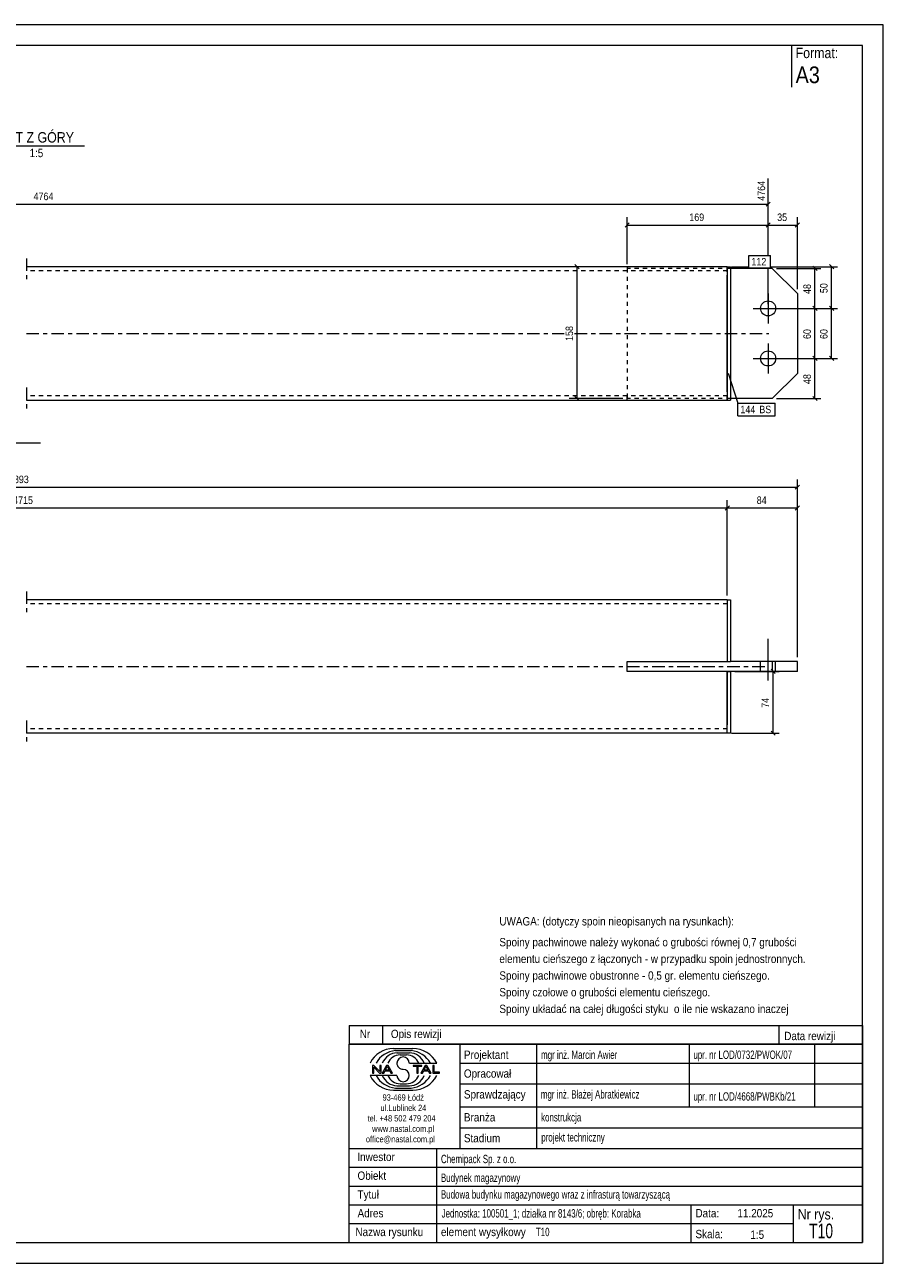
# Model space of a CAD drawing. Header units: millimetres. Extents: x 0 to 420, y 0 to 297.
# Tile 2 of 2: x 214 to 420, y 0 to 297. Entities that reach past the tile are written whole.
import ezdxf

# ---------------------------------------------------------------- set-up
doc = ezdxf.new("R2010")
doc.units = ezdxf.units.MM
for name, pattern in [('XKITLINE00', [0]), ('XKITLINE01', [4, 1, -1, 1, -1]), ('XKITLINE03', [6, 3, -1, 1, -1])]:
    doc.linetypes.add(name, pattern=pattern)
for name, color, linetype, lineweight in [('Arkusz rysunku', 3, 'Continuous', 0), ('Element', 2, 'Continuous', 0), ('Inny typ obiektu', 7, 'Continuous', 0), ('Wymiar', 4, 'Continuous', 0), ('Znak elementu', 2, 'Continuous', 0), ('Śruba', 3, 'Continuous', 0)]:
    doc.layers.add(name, color=color, linetype=linetype, lineweight=lineweight)
doc.styles.add('ARIAL', font='ARIAL.TTF')

msp = doc.modelspace()

# ---------------------------------------------------------------- linework, layer by layer
at = {"layer": 'Arkusz rysunku', "linetype": 'XKITLINE00', "lineweight": 0}
for p, q in [((420, 297), (0, 297)), ((420, 297), (415, 297)), ((420, 0), (420, 297)), ((415, 292), (5, 292)), ((415, 5), (415, 292)), ((5, 5), (415, 5)), ((0, 0), (420, 0))]:
    msp.add_line(p, q, dxfattribs=at)
at = {"layer": 'Element', "linetype": 'XKITLINE03', "lineweight": 0}
for p, q in [((214.62, 240.98), (214.62, 235.98)), ((214.62, 222.98), (343.5, 222.98)), ((346.02, 222.98), (392.62, 222.98)), ((214.62, 209.98), (214.62, 204.98)), ((214.62, 161.12), (214.62, 156.12)), ((214.62, 143.12), (392.62, 143.12)), ((214.62, 130.12), (214.62, 125.12))]:
    msp.add_line(p, q, dxfattribs=at)
at = {"layer": 'Element', "linetype": 'XKITLINE00', "lineweight": 0}
for p, q in [((382.62, 238.98), (214.62, 238.98)), ((382.62, 238.98), (382.62, 206.98)), ((382.62, 238.98), (383.42, 238.98)), ((383.42, 238.98), (383.42, 206.98)), ((393.42, 238.58), (383.42, 238.58)), ((393.42, 238.58), (399.42, 232.58)), ((382.62, 208.98), (382.62, 236.98)), ((399.42, 232.58), (399.42, 213.38)), ((399.42, 213.38), (393.42, 207.38)), ((214.62, 206.98), (382.62, 206.98)), ((382.62, 206.98), (383.42, 206.98)), ((393.42, 207.38), (383.42, 207.38)), ((382.62, 159.12), (214.62, 159.12)), ((382.62, 159.12), (382.62, 144.33)), ((382.62, 159.12), (383.42, 159.12)), ((383.42, 159.12), (383.42, 144.33)), ((382.62, 157.12), (382.62, 144.33)), ((358.62, 141.93), (358.62, 144.33)), ((358.62, 144.33), (382.62, 144.33)), ((382.62, 144.33), (383.42, 144.33)), ((399.42, 144.33), (383.42, 144.33)), ((393.42, 144.33), (393.42, 141.93)), ((399.42, 141.93), (399.42, 144.33)), ((382.62, 141.93), (358.62, 141.93)), ((382.62, 141.93), (382.62, 129.12)), ((382.62, 127.12), (382.62, 141.93)), ((382.62, 141.93), (383.42, 141.93)), ((383.42, 141.93), (383.42, 127.12)), ((399.42, 141.93), (383.42, 141.93)), ((382.62, 127.12), (214.62, 127.12)), ((383.42, 127.12), (382.62, 127.12))]:
    msp.add_line(p, q, dxfattribs=at)
at = {"layer": 'Element', "linetype": 'XKITLINE01', "lineweight": 0}
for p, q in [((382.62, 237.98), (214.62, 237.98)), ((358.62, 238.98), (358.62, 237.98)), ((358.62, 238.58), (358.62, 207.38)), ((383.42, 238.58), (358.62, 238.58)), ((382.62, 238.98), (382.62, 236.98)), ((382.62, 237.75), (382.62, 238.98)), ((382.62, 238.98), (382.62, 206.98)), ((382.62, 238.98), (383.42, 238.98)), ((383.42, 238.98), (383.42, 206.98)), ((382.62, 207.98), (214.62, 207.98)), ((358.62, 206.98), (358.62, 207.98)), ((382.62, 206.98), (382.62, 208.98)), ((383.42, 207.38), (358.62, 207.38)), ((382.62, 206.98), (383.42, 206.98)), ((382.62, 158.12), (214.62, 158.12)), ((382.62, 159.12), (382.62, 157.12)), ((358.62, 141.93), (358.62, 144.33)), ((358.62, 144.33), (383.42, 144.33)), ((383.42, 141.93), (358.62, 141.93)), ((382.62, 128.12), (214.62, 128.12)), ((382.62, 127.12), (382.62, 129.12))]:
    msp.add_line(p, q, dxfattribs=at)
at = {"layer": 'Inny typ obiektu', "linetype": 'XKITLINE00', "lineweight": 0}
for p, q in [((398, 292), (398, 282)), ((205.92, 268), (228.52, 268)), ((188.92, 196.74), (218, 196.74)), ((292, 57), (292, 52.5)), ((292, 57), (415, 57)), ((300, 57), (300, 52.5)), ((395, 57), (395, 52.5)), ((415, 57), (415, 52.5)), ((415, 52.5), (292, 52.5)), ((292, 5), (292, 52.5)), ((292, 52.5), (415, 52.5)), ((302.62, 51.49), (307.23, 51.5)), ((303.07, 50.99), (306.86, 51)), ((303.46, 50.49), (306.45, 50.49)), ((318.5, 52.5), (318.5, 27.5)), ((337, 27.5), (337, 52.5)), ((373.5, 52.5), (373.5, 37.5)), ((403.5, 52.5), (403.5, 37.5)), ((415, 52.5), (415, 5)), ((304.2, 49.98), (305.73, 49.99)), ((306.42, 47.99), (312.98, 47.99)), ((318.5, 48), (415, 48)), ((303.43, 45.01), (297, 45.01)), ((297.93, 47.44), (297.57, 47.44)), ((297.57, 47.44), (297.57, 45.56)), ((297.57, 45.56), (297.9, 45.56)), ((297.9, 47.04), (299.29, 45.56)), ((297.9, 45.56), (297.9, 47.04)), ((299.31, 45.96), (297.93, 47.44)), ((299.29, 45.56), (299.65, 45.56)), ((299.65, 47.44), (299.31, 47.44)), ((299.31, 47.44), (299.31, 45.96)), ((299.65, 45.56), (299.65, 47.44)), ((300.96, 47.44), (299.94, 45.56)), ((299.94, 45.56), (300.31, 45.56)), ((300.31, 45.56), (300.61, 46.13)), ((300.61, 46.13), (301.71, 46.13)), ((300.71, 46.33), (301.14, 47.24)), ((301.6, 46.33), (300.71, 46.33)), ((301.33, 47.44), (300.96, 47.44)), ((301.14, 47.24), (301.6, 46.33)), ((302.41, 45.56), (301.33, 47.44)), ((301.71, 46.13), (302.02, 45.56)), ((302.02, 45.56), (302.41, 45.56)), ((309.43, 47.44), (307.34, 47.44)), ((307.34, 47.44), (307.34, 47.22)), ((307.34, 47.22), (308.21, 47.22)), ((308.21, 47.22), (308.21, 45.56)), ((308.21, 45.56), (308.56, 45.56)), ((308.56, 45.56), (308.56, 47.22)), ((308.56, 47.22), (309.43, 47.22)), ((310.21, 47.44), (309.2, 45.56)), ((309.2, 45.56), (309.57, 45.56)), ((309.43, 47.22), (309.43, 47.44)), ((309.57, 45.56), (309.86, 46.13)), ((309.86, 46.13), (310.96, 46.13)), ((309.96, 46.33), (310.39, 47.24)), ((310.86, 46.33), (309.96, 46.33)), ((310.59, 47.44), (310.21, 47.44)), ((310.4, 47.24), (310.39, 47.24)), ((310.4, 47.24), (310.86, 46.33)), ((311.67, 45.56), (310.59, 47.44)), ((310.96, 46.13), (311.27, 45.56)), ((311.27, 45.56), (311.67, 45.56)), ((312.36, 47.44), (312.01, 47.44)), ((312.01, 47.44), (312.01, 45.56)), ((312.01, 45.56), (313.66, 45.56)), ((312.36, 45.78), (312.36, 47.44)), ((313.66, 45.78), (312.36, 45.78)), ((313.66, 45.56), (313.66, 45.78)), ((303.07, 42.01), (306.86, 42)), ((303.46, 42.51), (306.45, 42.51)), ((304.2, 43.02), (305.73, 43.01)), ((318.5, 43), (415, 43)), ((302.62, 41.51), (307.23, 41.5)), ((318.5, 37.5), (415, 37.5)), ((318.5, 32.5), (415, 32.5)), ((292, 27.5), (415, 27.5)), ((313, 5), (313, 27.5)), ((292, 23), (415, 23)), ((292, 18.5), (415, 18.5)), ((292, 14), (415, 14)), ((374, 5), (374, 14)), ((398.5, 5), (398.5, 14)), ((292, 9.5), (398.5, 9.5)), ((292, 5), (415, 5))]:
    msp.add_line(p, q, dxfattribs=at)
for centre, radius, start, end in [((302.72, 45.08), 6.42, 90.8317, 153.0136), ((303.67, 45), 6.02, 95.7347, 150.2266), ((306.22, 46.41), 4.08, 22.7023, 86.7527), ((306.24, 44.98), 6.04, 29.8256, 84.1252), ((307.25, 45.07), 6.43, 27.0191, 90.199), ((303.7, 46.42), 4.07, 93.3428, 157.3393), ((304.33, 46.6), 3.38, 92.229, 155.8008), ((304.92, 47.99), 1.49, 0.0741, 179.9259), ((304.92, 47.99), 1.49, 179.9259, 270), ((305.59, 46.6), 3.39, 24.2351, 87.5913), ((302.72, 47.92), 6.42, 206.9864, 269.1683), ((303.67, 48), 6.02, 209.7734, 264.2653), ((303.7, 46.58), 4.07, 202.6607, 266.6572), ((304.33, 46.4), 3.38, 204.1992, 267.771), ((304.92, 45.01), 1.49, 180.0741, 359.9259), ((304.92, 45), 1.49, 0.0741, 90), ((305.59, 46.4), 3.39, 272.4087, 335.7649), ((306.22, 46.59), 4.08, 273.2473, 337.2977), ((306.24, 48.02), 6.04, 275.8748, 330.1744), ((307.25, 47.93), 6.43, 269.801, 332.9809)]:
    msp.add_arc(centre, radius, start, end, dxfattribs=at)
at = {"layer": 'Wymiar', "linetype": 'XKITLINE00', "lineweight": 0}
for p, q in [((392.42, 241.68), (392.42, 260.14)), ((45.62, 253.98), (392.42, 253.98)), ((392.93, 254.49), (391.91, 253.47)), ((359.13, 249.49), (358.11, 248.47)), ((358.62, 239.58), (358.62, 250.84)), ((392.93, 249.49), (391.91, 248.47)), ((392.93, 249.49), (391.91, 248.47)), ((392.42, 241.68), (392.42, 250.84)), ((392.42, 241.68), (392.42, 250.84)), ((399.93, 249.49), (398.91, 248.47)), ((399.42, 233.58), (399.42, 250.84)), ((358.62, 248.98), (392.42, 248.98)), ((392.42, 248.98), (399.42, 248.98)), ((357.62, 238.98), (344.76, 238.98)), ((346.11, 239.49), (347.13, 238.47)), ((346.62, 207.38), (346.62, 238.98)), ((383.62, 238.98), (387.81, 238.98)), ((392.42, 229.98), (392.42, 238.68)), ((392.42, 229.98), (392.42, 238.68)), ((392.42, 229.98), (392.42, 238.68)), ((393.02, 238.98), (409.06, 238.98)), ((394.42, 238.58), (405.06, 238.58)), ((403.11, 239.09), (404.13, 238.07)), ((403.62, 228.98), (403.62, 238.58)), ((407.11, 239.49), (408.13, 238.47)), ((407.62, 228.98), (407.62, 238.98)), ((393.42, 228.98), (409.06, 228.98)), ((393.42, 228.98), (409.06, 228.98)), ((393.42, 228.98), (405.06, 228.98)), ((393.42, 228.98), (405.06, 228.98)), ((403.11, 229.49), (404.13, 228.47)), ((403.11, 229.49), (404.13, 228.47)), ((403.62, 216.98), (403.62, 228.98)), ((407.11, 229.49), (408.13, 228.47)), ((407.11, 229.49), (408.13, 228.47)), ((407.62, 216.98), (407.62, 228.98)), ((393.42, 216.98), (409.06, 216.98)), ((393.42, 216.98), (405.06, 216.98)), ((393.42, 216.98), (405.06, 216.98)), ((403.11, 217.49), (404.13, 216.47)), ((403.11, 217.49), (404.13, 216.47)), ((403.62, 207.38), (403.62, 216.98)), ((407.11, 217.49), (408.13, 216.47)), ((357.62, 207.38), (344.76, 207.38)), ((346.11, 207.89), (347.13, 206.87)), ((394.42, 207.38), (405.06, 207.38)), ((403.11, 207.89), (404.13, 206.87)), ((399.42, 145.33), (399.42, 187.98)), ((26.82, 186.12), (399.42, 186.12)), ((399.93, 186.63), (398.91, 185.62)), ((383.13, 181.63), (382.11, 180.62)), ((383.13, 181.63), (382.11, 180.62)), ((382.62, 160.12), (382.62, 182.98)), ((382.62, 160.12), (382.62, 182.98)), ((399.93, 181.63), (398.91, 180.62)), ((399.42, 145.33), (399.42, 182.98)), ((45.62, 181.12), (382.62, 181.12)), ((382.62, 181.12), (399.42, 181.12)), ((384.42, 141.93), (395.06, 141.93)), ((393.11, 142.43), (394.13, 141.42)), ((393.62, 127.12), (393.62, 141.93)), ((383.62, 127.12), (395.06, 127.12)), ((393.11, 127.63), (394.13, 126.62))]:
    msp.add_line(p, q, dxfattribs=at)
at = {"layer": 'Znak elementu', "linetype": 'XKITLINE00', "lineweight": 0}
for p, q in [((387.81, 241.68), (393.02, 241.68)), ((387.81, 238.68), (387.81, 241.68)), ((393.02, 238.68), (393.02, 241.68)), ((387.81, 238.68), (393.02, 238.68)), ((382.84, 213.44), (385.17, 206.24)), ((385.17, 206.24), (394.12, 206.24)), ((385.17, 203.24), (385.17, 206.24)), ((394.12, 203.24), (394.12, 206.24)), ((385.17, 203.24), (394.12, 203.24))]:
    msp.add_line(p, q, dxfattribs=at)
at = {"layer": 'Śruba', "linetype": 'XKITLINE00', "lineweight": 0}
for p, q in [((392.42, 232.58), (392.42, 225.38)), ((388.82, 228.98), (396.02, 228.98)), ((392.42, 220.58), (392.42, 213.38)), ((388.82, 216.98), (396.02, 216.98)), ((392.42, 139.73), (392.42, 149.73)), ((392.42, 139.73), (392.42, 149.73)), ((390.62, 141.93), (390.62, 144.33)), ((390.62, 141.93), (390.62, 144.33)), ((394.22, 141.93), (394.22, 144.33)), ((394.22, 141.93), (394.22, 144.33))]:
    msp.add_line(p, q, dxfattribs=at)
for centre in [(392.42, 228.98), (392.42, 216.98)]:
    msp.add_circle(centre, 1.8, dxfattribs=at)

# ---------------------------------------------------------------- texts
at = {"layer": 'Inny typ obiektu', "style": 'ARIAL'}
for s, height, width, p in [('Format:', 2.5, 0.85, (399, 289)), ('A3', 4, 0.85, (399, 283)), ('RZUT Z GÓRY', 2.5, 0.85, (205.92, 268.75)), ('1:5', 2, 0.85, (215.37, 265.25)), ('UWAGA: (dotyczy spoin nieopisanych na rysunkach):', 2, 0.85, (328, 81)), ('Spoiny pachwinowe należy wykonać o grubości równej 0,7 grubości', 2, 0.85, (328, 76)), ('elementu cieńszego z łączonych - w przypadku spoin jednostronnych.', 2, 0.85, (328, 72)), ('Spoiny pachwinowe obustronne - 0,5 gr. elementu cieńszego.', 2, 0.85, (328, 68)), ('Spoiny czołowe o grubości elementu cieńszego.', 2, 0.85, (328, 64)), ('Spoiny układać na całej długości styku  o ile nie wskazano inaczej', 2, 0.85, (328, 60)), ('Nr', 2, 0.85, (294.54, 54)), ('Opis rewizji', 2, 0.85, (302, 54)), ('Data rewizji', 2, 0.85, (396.28, 53.5)), ('Projektant', 2, 0.85, (319.5, 49)), ('mgr inż. Marcin Awier', 2, 0.68, (338, 49)), ('upr. nr LOD/0732/PWOK/07', 2, 0.68, (374.5, 49)), ('Opracował', 2, 0.85, (319.5, 44.5)), ('Sprawdzający', 2, 0.85, (319.5, 39.5)), ('mgr inż. Błażej Abratkiewicz', 2, 0.68, (337.94, 39.5)), ('93-469 Łódź', 1.5, 0.85, (300, 39)), ('upr. nr LOD/4668/PWBKb/21', 2, 0.68, (374.5, 39)), ('ul.Lublinek 24', 1.5, 0.85, (299.5, 36.5)), ('Branża', 2, 0.85, (319.5, 34)), ('konstrukcja', 2, 0.68, (338, 34)), ('tel. +48 502 479 204', 1.5, 0.85, (296.41, 34)), ('www.nastal.com.pl', 1.5, 0.85, (297.5, 31.5)), ('office@nastal.com.pl', 1.5, 0.85, (296, 29)), ('Stadium', 2, 0.85, (319.5, 29)), ('projekt techniczny', 2, 0.68, (338.04, 29.19)), ('Inwestor', 2, 0.85, (293.96, 24.5)), ('Chemipack Sp. z o.o.', 2, 0.68, (314, 24)), ('Obiekt', 2, 0.85, (294, 20)), ('Budynek magazynowy', 2, 0.68, (314, 19.5)), ('Tytuł', 2, 0.85, (294, 15.5)), ('Budowa budynku magazynowego wraz z infrasturą towarzyszącą', 2, 0.68, (314, 15.5)), ('Adres', 2, 0.85, (294, 11)), ('Jednostka: 100501_1; działka nr 8143/6; obręb: Korabka', 2, 0.68, (314.16, 10.96)), ('Data:', 2, 0.85, (375, 11)), ('11.2025', 2, 0.85, (385.06, 11)), ('Nr rys.', 2.5, 0.85, (399.5, 10.5)), ('T10', 3.5, 0.68, (402.25, 6)), ('Nazwa rysunku', 2, 0.85, (293.5, 6.5)), ('element wysyłkowy', 2, 0.85, (314, 6.5)), ('T10', 2, 0.68, (336.75, 6.5)), ('Skala:', 2, 0.85, (375, 6)), ('1:5', 2, 0.85, (388.16, 5.85))]:
    msp.add_text(s, height=height, dxfattribs=dict(at, width=width)).set_placement(p)
at = {"layer": 'Wymiar', "style": 'ARIAL', "width": 0.85}
for s, p in [('4764', (391.7, 254.8)), ('48', (402.66, 232.44)), ('50', (406.66, 232.64)), ('158', (345.66, 221.18)), ('60', (402.66, 221.64)), ('60', (406.66, 221.64)), ('48', (402.66, 210.84)), ('74', (392.66, 133.19))]:
    msp.add_text(s, height=1.8, rotation=90.0002, dxfattribs=at).set_placement(p)
for s, p in [('4764', (216.35, 254.94)), ('169', (373.52, 249.94)), ('35', (394.58, 249.94)), ('4893', (210.45, 187.08)), ('4715', (211.45, 182.08)), ('84', (389.68, 182.08))]:
    msp.add_text(s, height=1.8, dxfattribs=at).set_placement(p)
at = {"layer": 'Znak elementu', "style": 'ARIAL', "width": 0.85}
for s, p in [('112', (388.41, 239.28)), ('144', (385.77, 203.84)), ('BS', (390.31, 203.84))]:
    msp.add_text(s, height=1.8, dxfattribs=at).set_placement(p)

doc.saveas('drawing.dxf')
